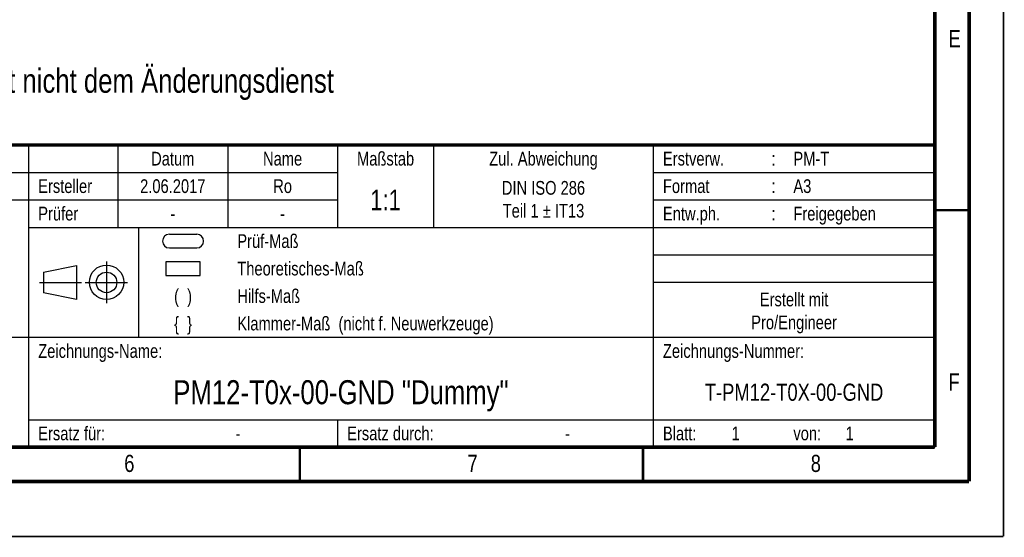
# Model space of a CAD drawing. Extents: x 0 to 420, y 0 to 297.
# Tile 21 of 39: x 277 to 420, y 0 to 75. Entities that reach past the tile are written whole.
import ezdxf

# ---------------------------------------------------------------- set-up
doc = ezdxf.new("R2010")
doc.units = 0
doc.header["$LTSCALE"] = 23.1
for name, color, linetype in [('_NOTIZEN', 7, 'CONTINUOUS'), ('T-PM12-T0X-00-GND_DXF_FORMAT', 7, 'CONTINUOUS'), ('T-PM12-T0X-00-GND_DXF_TEXT', 7, 'CONTINUOUS'), ('T-PM12-T0X-0DXF_CONTINUOUS_LINE', 7, 'CONTINUOUS')]:
    doc.layers.add(name, color=color, linetype=linetype)
doc.styles.get("Standard").update_dxf_attribs({"font": 'txt', "width": 0.8})

# ---------------------------------------------------------------- blocks, each defined once
blk = doc.blocks.new('PROJEKTIONSMETHODE_BL0', base_point=(286, 37))
at = {"layer": 'T-PM12-T0X-0DXF_CONTINUOUS_LINE', "color": 5, "linetype": 'CONTINUOUS'}
for p, q in [((280.15, 38.46), (284.98, 39.46)), ((284.98, 39.46), (284.98, 34.5)), ((280.15, 38.46), (280.15, 35.45)), ((284.98, 34.5), (280.15, 35.45))]:
    blk.add_line(p, q, dxfattribs=at)
at = {"layer": 'T-PM12-T0X-0DXF_CONTINUOUS_LINE', "color": 9, "linetype": 'CONTINUOUS'}
for p, q in [((289.34, 40.05), (289.34, 33.95)), ((279.61, 36.95), (285.7, 36.95)), ((286.25, 36.95), (292.39, 36.95))]:
    blk.add_line(p, q, dxfattribs=at)
at = {"layer": 'T-PM12-T0X-0DXF_CONTINUOUS_LINE', "color": 5, "linetype": 'CONTINUOUS'}
for centre, radius in [((289.35, 37.01), 2.5), ((289.35, 36.98), 1.5)]:
    blk.add_circle(centre, radius, dxfattribs=at)
blk = doc.blocks.new('PRUEF_BEMASSUNG_BL1', base_point=(300.5, 43))
at = {"layer": 'T-PM12-T0X-0DXF_CONTINUOUS_LINE', "color": 7, "linetype": 'CONTINUOUS'}
for p, q in [((298.5, 44), (302.5, 44)), ((298.5, 42), (302.5, 42))]:
    blk.add_line(p, q, dxfattribs=at)
for centre, start, end in [((298.5, 43), 90, 270), ((302.5, 43), 270, 90)]:
    blk.add_arc(centre, 1, start, end, dxfattribs=at)
blk = doc.blocks.new('THEORETISCHE_BEMASSUNG_BL2', base_point=(300.5, 39))
at = {"layer": 'T-PM12-T0X-0DXF_CONTINUOUS_LINE', "color": 7, "linetype": 'CONTINUOUS'}
for p, q in [((298, 40), (298, 38)), ((303, 40), (298, 40)), ((303, 38), (303, 40)), ((298, 38), (303, 38))]:
    blk.add_line(p, q, dxfattribs=at)

msp = doc.modelspace()

# ---------------------------------------------------------------- linework, layer by layer
at = {"layer": 'T-PM12-T0X-00-GND_DXF_FORMAT', "color": 2, "linetype": 'CONTINUOUS'}
for p, q in [((225, 57), (410, 57)), ((278, 57), (278, 13)), ((291, 57), (291, 45)), ((307, 57), (307, 45)), ((323, 57), (323, 45)), ((337, 57), (337, 45)), ((369, 57), (369, 13)), ((410, 57), (410, 13)), ((225, 53), (323, 53)), ((369, 53), (410, 53)), ((225, 49), (323, 49)), ((369, 49), (410, 49)), ((278, 45), (410, 45)), ((294, 45), (294, 29)), ((369, 41), (410, 41)), ((369, 37), (410, 37)), ((225, 29), (410, 29)), ((278, 17), (410, 17)), ((323, 17), (323, 13)), ((225, 13), (410, 13))]:
    msp.add_line(p, q, dxfattribs=at)
at = {"layer": 'T-PM12-T0X-00-GND_DXF_FORMAT', "color": 9, "linetype": 'CONTINUOUS', "const_width": 0.25}
for points in [[(420, 0), (420, 297)], [(0, 0), (420, 0)]]:
    msp.add_lwpolyline(points, dxfattribs=at)
at = {"layer": 'T-PM12-T0X-00-GND_DXF_FORMAT', "color": 7, "linetype": 'CONTINUOUS'}
for points, const_width in [([(415, 8), (415, 292)], 0.5), ([(410, 13), (410, 287)], 0.5), ([(225, 57), (410, 57)], 0.5), ([(410, 47.5), (415, 47.5)], 0.35), ([(20, 13), (410, 13)], 0.5), ([(317.5, 8), (317.5, 13)], 0.35), ([(367.5, 8), (367.5, 13)], 0.35), ([(15, 8), (415, 8)], 0.5)]:
    msp.add_lwpolyline(points, dxfattribs=dict(at, const_width=const_width))

# ---------------------------------------------------------------- block references
at = {"layer": 'T-PM12-T0X-0DXF_CONTINUOUS_LINE', "color": 2, "linetype": 'CONTINUOUS'}
for name, p in [('PRUEF_BEMASSUNG_BL1', (300.5, 43)), ('PROJEKTIONSMETHODE_BL0', (286, 37)), ('THEORETISCHE_BEMASSUNG_BL2', (300.5, 39))]:
    msp.add_blockref(name, p, dxfattribs=at)

# ---------------------------------------------------------------- texts
at = {"layer": '_NOTIZEN', "color": 5, "linetype": 'CONTINUOUS'}
for s, insert, char_height, width, attachment_point in [('Prüf-Maß', (308.4, 44), 2, 17.571429, 1), ('Theoretisches-Maß', (308.4, 40), 2, 36.285714, 1), ('(  )', (300.5, 36), 2, 7.285714, 2), ('Hilfs-Maß', (308.4, 36), 2, 18.714286, 1), ('Erstellt mit\\PPro/Engineer', (389.5, 35.5), 2, 25.071429, 2), ('\\{  \\}', (300.5, 32), 2, 8.142857, 2), ('Klammer-Maß  (nicht f. Neuwerkzeuge)', (308.4, 32), 2, 76.571429, 1), ('Zeichnungs-Name:', (279.4, 28), 2, 33.5, 1), ('Zeichnungs-Nummer:', (370.4, 28), 2, 38.214286, 1), ('PM12-T0x-00-GND "Dummy"', (323.5, 22.75), 3.5, 93, 2), ('T-PM12-T0X-00-GND', (389.5, 22.25), 2.5, 50.446429, 2), ('Ersatz für:', (279.4, 16), 2, 21.428571, 1), ('Ersatz durch:', (324.4, 16), 2, 25.928571, 1), ('Blatt:', (370.4, 16), 2, 10.5, 1), ('1', (380.4, 16), 2, 1.714286, 1), (' 1', (396.4, 16), 2, 4.071429, 1), ('-', (308.5, 16), 2, 2.142857, 2), ('-', (356.5, 16), 2, 2.142857, 2), ('von:', (389.4, 16), 2, 7.5, 1)]:
    msp.add_mtext(s, dxfattribs=dict(at, insert=insert, char_height=char_height, width=width, attachment_point=attachment_point))
at = {"layer": 'T-PM12-T0X-00-GND_DXF_FORMAT', "color": 5, "linetype": 'CONTINUOUS'}
for s, insert, char_height, width, attachment_point in [('E', (412, 73.7288), 2.5, 2.678571, 1), ('Datum', (299, 56), 2, 11.5, 2), ('Name', (315, 56), 2, 9.428571, 2), ('Maßstab', (330, 56), 2, 15.428571, 2), ('Zul. Abweichung', (353, 56), 2, 32, 2), ('Erstverw.', (370.4, 56), 2, 18.857143, 1), ('PM-T', (389.4, 56), 2, 9.642857, 1), (':', (386.5, 56), 2, 1.071429, 2), ('Ersteller', (279.4, 52), 2, 17.142857, 1), ('2.06.2017', (299, 52), 2, 19.285714, 2), ('Ro', (315, 52), 2, 4.5, 2), ('DIN ISO 286\\PTeil 1 \\Fgdt;{\\Fgdt;`}\\Ftxt; IT13', (353, 51.75), 2, 28.678571, 2), ('Format', (370.4, 52), 2, 12.857143, 1), ('A3', (389.4, 52), 2, 4.714286, 1), ('1:1', (330, 50.5), 3, 6.75, 2), (':', (386.5, 52), 2, 1.071429, 2), ('Prüfer', (279.4, 48), 2, 12.214286, 1), ('Entw.ph.', (370.4, 48), 2, 16.714286, 1), (':', (386.5, 48), 2, 1.071429, 2), ('Freigegeben', (389.4, 48), 2, 22.785714, 1), ('-', (299, 48), 2, 2.142857, 2), ('-', (315, 48), 2, 2.142857, 2), ('F', (412, 23.7288), 2.5, 2.678571, 1), ('6', (291.9276, 11.8879), 2.5, 2.946429, 1), ('7', (341.9276, 11.8879), 2.5, 2.946429, 1), ('8', (391.9276, 11.8879), 2.5, 2.946429, 1)]:
    msp.add_mtext(s, dxfattribs=dict(at, insert=insert, char_height=char_height, width=width, attachment_point=attachment_point))
at = {"layer": 'T-PM12-T0X-00-GND_DXF_TEXT', "color": 5, "linetype": 'CONTINUOUS', "insert": (226.3119, 68.0881), "char_height": 3.5, "width": 199.5, "attachment_point": 1}
msp.add_mtext('Achtung: Zeichnung unterliegt nicht dem Änderungsdienst', dxfattribs=at)

doc.saveas('drawing.dxf')
